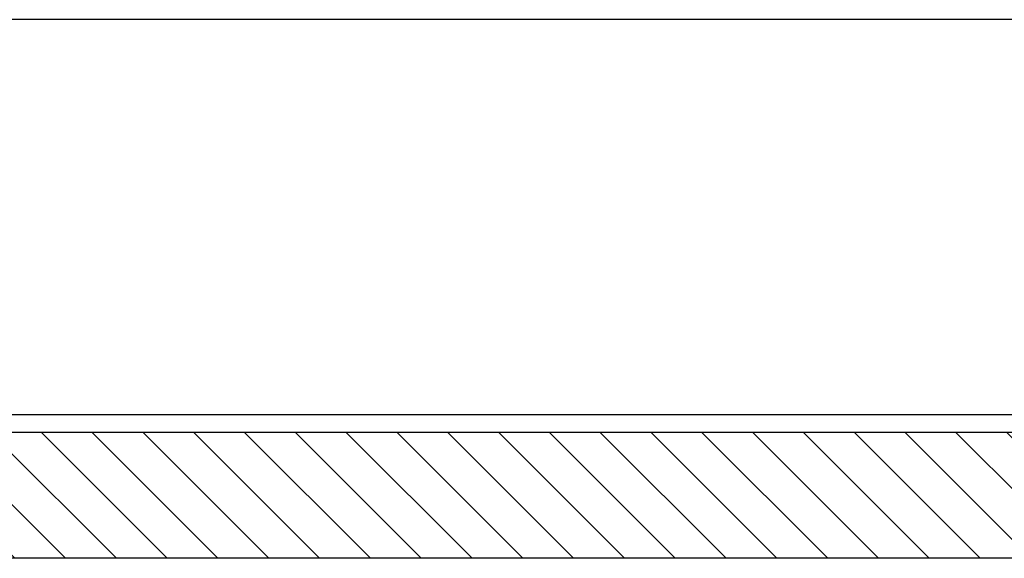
# Model space of a CAD drawing. Extents: x -1763 to 4575, y -3429 to 1051.
# Tile 93 of 193: x 3079 to 3106, y -2517 to -2502. Entities that reach past the tile are written whole.
import ezdxf

# ---------------------------------------------------------------- set-up
doc = ezdxf.new("R2010")
doc.units = 0
doc.linetypes.add('DASHED', pattern=[15, 7, -8])
doc.layers.get('0').update_dxf_attribs({"linetype": 'CONTINUOUS'})
doc.layers.add('1', color=7, linetype='CONTINUOUS')

# ---------------------------------------------------------------- blocks, each defined once
blk = doc.blocks.new('Z-STACK', base_point=(-660.966, -2613.082))
at = {"linetype": 'CONTINUOUS'}
h = blk.add_hatch(dxfattribs=at)
h.set_pattern_fill('USER', color=3, angle=135, pattern_type=0)
h.set_pattern_definition([(135, (0, 0), (-0.70710678, -0.70710678), [])])
h.paths.add_polyline_path([(3010.9, -2513.768), (3010.497, -2513.768), (3009.59, -2513.768), (3009.59, -2517.268), (3287.032, -2517.268), (3287.032, -2513.768), (3286.126, -2513.768), (3285.723, -2513.768), (3282.161, -2513.768), (3281.161, -2513.768), (3280.779, -2513.768), (3279.993, -2513.768), (3279.621, -2513.768), (3279.521, -2513.768), (3279.499, -2513.768), (3278.921, -2513.768), (3278.621, -2513.768), (3277.081, -2513.768), (3276.993, -2513.768), (3276.503, -2513.768), (3276.081, -2513.768), (3274.819, -2513.768), (3273.711, -2513.768), (3273.011, -2513.768), (3272.809, -2513.768), (3272.452, -2513.768), (3272.255, -2513.768), (3272.002, -2513.768), (3270.335, -2513.768), (3266.457, -2513.768), (3266.052, -2513.768), (3265.332, -2513.768), (3264.907, -2513.768), (3264.877, -2513.768), (3264.157, -2513.768), (3263.436, -2513.768), (3263.407, -2513.768), (3262.982, -2513.768), (3262.261, -2513.768), (3261.857, -2513.768), (3252.163, -2513.768), (3251.88, -2513.768), (3244.655, -2513.768), (3244.45, -2513.768), (3244.166, -2513.768), (3243.24, -2513.768), (3240.4, -2513.768), (3240.116, -2513.768), (3236.479, -2513.768), (3231.693, -2513.768), (3220.517, -2513.768), (3218.964, -2513.768), (3210.397, -2513.768), (3209.895, -2513.768), (3205.998, -2513.768), (3205.508, -2513.768), (3201.007, -2513.768), (3197.479, -2513.768), (3195.615, -2513.768), (3195.412, -2513.768), (3192.407, -2513.768), (3192.191, -2513.768), (3156.63, -2513.768), (3156.629, -2513.768), (3152.379, -2513.768), (3151.914, -2513.768), (3151.909, -2513.768), (3148.311, -2513.768), (3139.994, -2513.768), (3139.993, -2513.768), (3104.432, -2513.768), (3104.216, -2513.768), (3101.211, -2513.768), (3101.008, -2513.768), (3099.144, -2513.768), (3095.616, -2513.768), (3091.114, -2513.768), (3090.625, -2513.768), (3086.728, -2513.768), (3086.226, -2513.768), (3077.658, -2513.768), (3076.106, -2513.768), (3064.93, -2513.768), (3060.144, -2513.768), (3056.223, -2513.768), (3052.456, -2513.768), (3052.173, -2513.768), (3044.743, -2513.768), (3044.46, -2513.768), (3027.334, -2513.768), (3026.334, -2513.768), (3026.288, -2513.768), (3024.621, -2513.768), (3024.368, -2513.768), (3024.171, -2513.768), (3023.814, -2513.768), (3023.611, -2513.768), (3020.566, -2513.768), (3020.119, -2513.768), (3019.63, -2513.768), (3017.124, -2513.768), (3016.63, -2513.768)])
at = {"color": 5, "linetype": 'CONTINUOUS'}
for p, q in [((3148.311, -2502.268), (3065.44, -2502.268)), ((3077.658, -2513.268), (3086.728, -2513.268)), ((3086.728, -2513.268), (3091.114, -2513.268)), ((3091.114, -2513.268), (3095.616, -2513.268)), ((3095.616, -2513.268), (3099.144, -2513.268)), ((3099.144, -2513.268), (3101.008, -2513.268)), ((3101.008, -2513.268), (3104.216, -2513.268)), ((3104.216, -2513.268), (3139.993, -2513.268)), ((3095.616, -2513.768), (3091.114, -2513.768)), ((3099.144, -2513.768), (3095.616, -2513.768)), ((3101.008, -2513.768), (3099.144, -2513.768))]:
    blk.add_line(p, q, dxfattribs=at)
at = {"color": 5, "linetype": 'DASHED'}
for p, q in [((3086.226, -2513.768), (3077.658, -2513.768)), ((3086.728, -2513.768), (3086.226, -2513.768)), ((3090.625, -2513.768), (3086.728, -2513.768)), ((3091.114, -2513.768), (3090.625, -2513.768)), ((3095.616, -2513.768), (3091.114, -2513.768)), ((3099.144, -2513.768), (3095.616, -2513.768)), ((3101.008, -2513.768), (3099.144, -2513.768)), ((3101.211, -2513.768), (3101.008, -2513.768)), ((3104.216, -2513.768), (3101.211, -2513.768)), ((3104.432, -2513.768), (3104.216, -2513.768)), ((3139.993, -2513.768), (3104.432, -2513.768))]:
    blk.add_line(p, q, dxfattribs=at)
at = {"color": 7, "linetype": 'CONTINUOUS'}
for p, q in [((3086.226, -2513.768), (3077.658, -2513.768)), ((3086.728, -2513.768), (3086.226, -2513.768)), ((3090.625, -2513.768), (3086.728, -2513.768)), ((3091.114, -2513.768), (3090.625, -2513.768)), ((3101.211, -2513.768), (3101.008, -2513.768)), ((3104.216, -2513.768), (3101.211, -2513.768)), ((3104.432, -2513.768), (3104.216, -2513.768)), ((3139.993, -2513.768), (3104.432, -2513.768))]:
    blk.add_line(p, q, dxfattribs=at)
at = {"color": 3, "linetype": 'CONTINUOUS'}
blk.add_line((3287.032, -2517.268), (3009.59, -2517.268), dxfattribs=at)

msp = doc.modelspace()

# ---------------------------------------------------------------- block references
at = {"layer": '1'}
msp.add_blockref('Z-STACK', (-660.966, -2613.082), dxfattribs=at)

doc.saveas('drawing.dxf')
